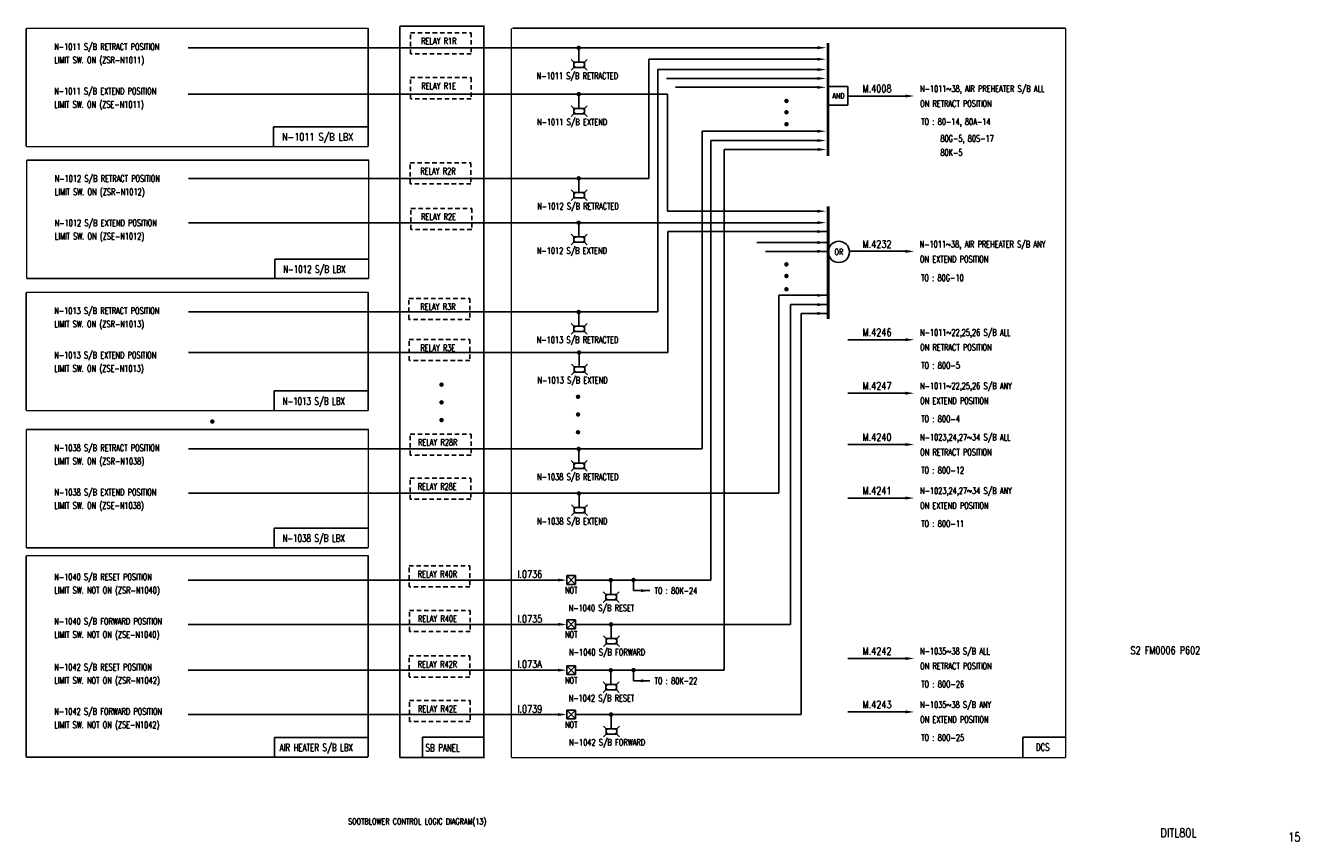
# Model space of a CAD drawing. Extents: x 30 to 460, y -301 to -25.
import ezdxf
from ezdxf.enums import TextEntityAlignment as Align

# ---------------------------------------------------------------- set-up
doc = ezdxf.new("R2010")
doc.units = 0
doc.header["$MEASUREMENT"] = 0
doc.linetypes.add('CENTER', pattern=[20, 8.8, -1, 0.4, -1, 8.8])
doc.linetypes.add('HIDDEN', pattern=[4, 1.5, -1, 1.5])
for name, color, linetype in [('CEN', 1, 'CENTER'), ('CON', 4, 'CONTINUOUS'), ('DCS', 7, 'CONTINUOUS'), ('HID', 2, 'HIDDEN')]:
    doc.layers.add(name, color=color, linetype=linetype)
doc.styles.add('ROMANS', font='romans', dxfattribs={"width": 0.8})

# ---------------------------------------------------------------- blocks, each defined once
blk = doc.blocks.new('LEADER')
at = {"layer": 'CON'}
blk.add_solid([(0.85, -0.57), (0.85, -1.57), (3.85, -1.07)], dxfattribs=at)

msp = doc.modelspace()

# ---------------------------------------------------------------- linework, layer by layer
at = {"layer": 'CEN', "const_width": 0.5}
for points in [[(156.14, -272.74), (184.55, -272.74), (184.55, -25.47), (156.14, -25.47)], [(156.14, -25.47), (156.14, -272.74)], [(29.78, -26.19), (145.57, -26.19)], [(29.78, -26.2), (29.78, -66.24)], [(145.43, -26.2), (145.43, -66.22)], [(193.87, -272.79), (193.87, -26.19)], [(194.19, -26.12), (381.29, -26.12)], [(381.29, -26.15), (381.29, -272.79)], [(145.43, -66.21), (29.78, -66.21)], [(29.95, -70.75), (145.75, -70.75)], [(29.95, -70.77), (29.95, -110.81)], [(145.6, -70.76), (145.6, -110.78)], [(145.6, -110.78), (29.95, -110.78)], [(29.79, -115.45), (145.58, -115.45)], [(29.79, -115.47), (29.79, -155.5)], [(145.44, -115.46), (145.44, -155.48)], [(145.44, -155.47), (29.79, -155.47)], [(29.81, -161.8), (145.6, -161.8)], [(29.81, -161.82), (29.81, -201.86)], [(145.46, -161.81), (145.46, -201.83)], [(145.46, -201.83), (29.81, -201.83)], [(29.79, -204.5), (29.79, -272.61)], [(29.79, -204.51), (145.58, -204.51)], [(145.44, -204.52), (145.44, -272.59)], [(145.43, -272.59), (29.79, -272.59)], [(381.29, -272.79), (193.87, -272.79)]]:
    msp.add_lwpolyline(points, dxfattribs=at)
at = {"layer": 'CON'}
for p, q in [((84.61, -32.74), (298.14, -32.74)), ((216.68, -37.59), (216.68, -32.58)), ((214.99, -37.59), (214.09, -36.69)), ((218.59, -37.59), (214.99, -37.59)), ((214.99, -37.59), (214.99, -39.39)), ((218.59, -37.59), (219.49, -36.69)), ((218.59, -39.39), (218.59, -37.59)), ((240.37, -36.63), (240.37, -76.94)), ((240.37, -36.63), (298.26, -36.63)), ((214.99, -39.39), (214.09, -40.29)), ((214.99, -39.39), (218.59, -39.39)), ((218.59, -39.39), (219.49, -40.29)), ((243.37, -40.13), (243.37, -122.06)), ((243.37, -40.13), (298.38, -40.13)), ((246.37, -43.13), (298.01, -43.13)), ((249.37, -46.13), (298.38, -46.13)), ((307.61, -45.85), (301.26, -45.85)), ((307.61, -45.85), (307.61, -52.15)), ((246.67, -48.41), (84.61, -48.41)), ((216.69, -53.26), (216.69, -48.25)), ((246.67, -88.04), (246.67, -48.48)), ((328.56, -49.08), (307.6, -49.08)), ((215, -53.26), (214.1, -52.36)), ((215, -55.06), (214.1, -55.96)), ((218.6, -53.26), (215, -53.26)), ((215, -53.26), (215, -55.06)), ((215, -55.06), (218.6, -55.06)), ((218.6, -53.26), (219.5, -52.36)), ((218.6, -55.06), (218.6, -53.26)), ((218.6, -55.06), (219.5, -55.96)), ((307.61, -52.15), (301.26, -52.15)), ((258.37, -60.98), (258.37, -168.36)), ((258.37, -60.98), (298.14, -60.98)), ((261.37, -64.13), (261.37, -212.71)), ((261.37, -64.13), (298.14, -64.13)), ((265.83, -67.13), (298.63, -67.13)), ((265.83, -243.18), (265.83, -67.13)), ((84.66, -76.94), (240.37, -76.94)), ((216.68, -81.72), (216.68, -76.71)), ((214.99, -81.72), (214.09, -80.82)), ((218.59, -81.72), (214.99, -81.72)), ((214.99, -81.72), (214.99, -83.52)), ((218.59, -81.72), (219.49, -80.82)), ((218.59, -83.52), (218.59, -81.72)), ((214.99, -83.52), (214.09, -84.42)), ((214.99, -83.52), (218.59, -83.52)), ((218.59, -83.52), (219.49, -84.42)), ((298.11, -88.04), (246.67, -88.04)), ((297.87, -91.94), (84.66, -91.94)), ((216.67, -96.73), (216.67, -91.72)), ((214.98, -96.73), (214.08, -95.83)), ((214.98, -98.53), (214.08, -99.43)), ((218.58, -96.73), (214.98, -96.73)), ((214.98, -96.73), (214.98, -98.53)), ((214.98, -98.53), (218.58, -98.53)), ((218.58, -96.73), (219.48, -95.83)), ((218.58, -98.53), (218.58, -96.73)), ((218.58, -98.53), (219.48, -99.43)), ((246.79, -94.88), (300.48, -94.88)), ((246.79, -94.88), (246.79, -135.77)), ((276.85, -98.6), (300.48, -98.6)), ((279.85, -101.6), (300.48, -101.6)), ((328.56, -101.56), (308.24, -101.56)), ((284.32, -116.46), (284.32, -183.36)), ((284.32, -116.46), (300.48, -116.46)), ((288.26, -119.6), (288.26, -227.71)), ((288.26, -119.6), (300.48, -119.6)), ((84.65, -122.06), (243.37, -122.06)), ((216.68, -126.9), (216.68, -121.89)), ((291.85, -122.6), (300.48, -122.6)), ((291.85, -122.6), (291.85, -258.18)), ((214.99, -126.9), (214.09, -126)), ((214.99, -128.7), (214.09, -129.6)), ((218.59, -126.9), (214.99, -126.9)), ((214.99, -126.9), (214.99, -128.7)), ((214.99, -128.7), (218.59, -128.7)), ((218.59, -126.9), (219.49, -126)), ((218.59, -128.7), (218.59, -126.9)), ((218.59, -128.7), (219.49, -129.6)), ((328.56, -131.48), (307.6, -131.48)), ((246.79, -135.77), (84.65, -135.77)), ((216.82, -140.59), (216.82, -135.58)), ((215.13, -140.59), (214.23, -139.69)), ((218.73, -140.59), (215.13, -140.59)), ((215.13, -140.59), (215.13, -142.39)), ((218.73, -140.59), (219.63, -139.69)), ((218.73, -142.39), (218.73, -140.59)), ((215.13, -142.39), (214.23, -143.29)), ((215.13, -142.39), (218.73, -142.39)), ((218.73, -142.39), (219.63, -143.29)), ((328.56, -149.56), (307.6, -149.56)), ((328.56, -166.92), (307.6, -166.92)), ((84.62, -168.36), (258.37, -168.36)), ((216.68, -173.21), (216.68, -168.2)), ((214.99, -173.21), (214.09, -172.31)), ((214.99, -175.01), (214.09, -175.91)), ((218.59, -173.21), (214.99, -173.21)), ((214.99, -173.21), (214.99, -175.01)), ((214.99, -175.01), (218.59, -175.01)), ((218.59, -173.21), (219.49, -172.31)), ((218.59, -175.01), (218.59, -173.21)), ((218.59, -175.01), (219.49, -175.91)), ((284.32, -183.36), (84.63, -183.36)), ((216.75, -188.23), (216.75, -183.23)), ((328.56, -185.01), (307.6, -185.01)), ((215.06, -188.23), (214.16, -187.33)), ((218.66, -188.23), (215.06, -188.23)), ((215.06, -188.23), (215.06, -190.03)), ((218.66, -188.23), (219.56, -187.33)), ((218.66, -190.03), (218.66, -188.23)), ((215.06, -190.03), (214.16, -190.93)), ((215.06, -190.03), (218.66, -190.03)), ((218.66, -190.03), (219.56, -190.93)), ((84.61, -212.71), (211.37, -212.71)), ((212.59, -211.21), (215.59, -211.21)), ((215.59, -211.21), (212.59, -214.21)), ((212.59, -211.21), (215.59, -214.21)), ((212.59, -214.21), (212.59, -211.21)), ((215.59, -214.21), (212.59, -214.21)), ((215.59, -211.21), (215.59, -214.21)), ((261.37, -212.71), (215.59, -212.71)), ((227.52, -217.57), (227.52, -212.56)), ((235.16, -216.31), (235.16, -212.71)), ((225.83, -217.57), (224.93, -216.67)), ((225.83, -219.37), (224.93, -220.27)), ((229.43, -217.57), (225.83, -217.57)), ((225.83, -217.57), (225.83, -219.37)), ((225.83, -219.37), (229.43, -219.37)), ((229.43, -217.57), (230.33, -216.67)), ((229.43, -219.37), (229.43, -217.57)), ((229.43, -219.37), (230.33, -220.27)), ((240.7, -216.31), (235.16, -216.31)), ((211.37, -227.71), (84.61, -227.71)), ((212.59, -226.21), (215.59, -226.21)), ((215.59, -226.21), (212.59, -229.21)), ((212.59, -226.21), (215.59, -229.21)), ((212.59, -229.21), (212.59, -226.21)), ((215.59, -226.21), (215.59, -229.21)), ((288.26, -227.71), (215.59, -227.71)), ((227.58, -232.5), (227.58, -227.71)), ((215.59, -229.21), (212.59, -229.21)), ((225.89, -232.5), (224.99, -231.6)), ((229.49, -232.5), (230.39, -231.6)), ((225.89, -234.3), (224.99, -235.2)), ((229.49, -232.5), (225.89, -232.5)), ((225.89, -232.5), (225.89, -234.3)), ((225.89, -234.3), (229.49, -234.3)), ((229.49, -234.3), (229.49, -232.5)), ((229.49, -234.3), (230.39, -235.2)), ((328.56, -239.25), (307.6, -239.25)), ((84.61, -243.18), (211.11, -243.18)), ((212.59, -241.68), (215.59, -241.68)), ((215.59, -241.68), (212.59, -244.68)), ((212.59, -241.68), (215.59, -244.68)), ((212.59, -244.68), (212.59, -241.68)), ((215.59, -244.68), (212.59, -244.68)), ((215.59, -241.68), (215.59, -244.68)), ((265.83, -243.18), (215.59, -243.18)), ((227.52, -248.05), (227.52, -243.04)), ((235.16, -246.79), (235.16, -243.18)), ((225.83, -248.05), (224.93, -247.15)), ((229.43, -248.05), (225.83, -248.05)), ((225.83, -248.05), (225.83, -249.85)), ((229.43, -248.05), (230.33, -247.15)), ((229.43, -249.85), (229.43, -248.05)), ((240.7, -246.79), (235.16, -246.79)), ((225.83, -249.85), (224.93, -250.75)), ((225.83, -249.85), (229.43, -249.85)), ((229.43, -249.85), (230.33, -250.75)), ((211.27, -258.18), (84.61, -258.18)), ((212.59, -256.68), (215.59, -256.68)), ((215.59, -256.68), (212.59, -259.68)), ((212.59, -256.68), (215.59, -259.68)), ((212.59, -259.68), (212.59, -256.68)), ((215.59, -256.68), (215.59, -259.68)), ((291.85, -258.18), (215.59, -258.18)), ((227.58, -262.98), (227.58, -258.18)), ((328.56, -257.33), (307.6, -257.33)), ((215.59, -259.68), (212.59, -259.68)), ((225.89, -262.98), (224.99, -262.08)), ((229.49, -262.98), (230.39, -262.08)), ((225.89, -264.78), (224.99, -265.68)), ((229.49, -262.98), (225.89, -262.98)), ((225.89, -262.98), (225.89, -264.78)), ((225.89, -264.78), (229.49, -264.78)), ((229.49, -264.78), (229.49, -262.98)), ((229.49, -264.78), (230.39, -265.68))]:
    msp.add_line(p, q, dxfattribs=at)
at = {"layer": 'CON', "color": 1}
for p, q in [((145.25, -59.45), (113.46, -59.45)), ((113.46, -59.45), (113.46, -66.09)), ((145.62, -104.19), (113.83, -104.19)), ((113.83, -104.19), (113.83, -110.83)), ((145.43, -148.8), (113.64, -148.8)), ((113.64, -148.8), (113.64, -155.44)), ((145.41, -195.16), (113.62, -195.16)), ((113.62, -195.16), (113.62, -201.8)), ((145.53, -265.93), (113.74, -265.93)), ((113.74, -265.93), (113.74, -272.57)), ((184.43, -265.89), (163.76, -265.89)), ((163.76, -265.89), (163.76, -272.71)), ((381.16, -265.85), (366.88, -265.85)), ((366.89, -265.86), (366.89, -272.54))]:
    msp.add_line(p, q, dxfattribs=at)
at = {"layer": 'CON', "const_width": 0.75}
for points in [[(216.26, -32.78, 1), (217.01, -32.78, 1)], [(216.27, -48.45, 1), (217.02, -48.45, 1)], [(286.52, -50.74, 1), (287.27, -50.74, 1)], [(286.52, -54.57, 1), (287.27, -54.57, 1)], [(286.52, -58.61, 1), (287.27, -58.61, 1)], [(216.26, -76.91, 1), (217.01, -76.91, 1)], [(216.24, -91.92, 1), (216.99, -91.92, 1)], [(286.5, -105.99, 1), (287.25, -105.99, 1)], [(286.5, -109.92, 1), (287.25, -109.92, 1)], [(286.5, -114.41, 1), (287.25, -114.41, 1)], [(216.26, -122.09, 1), (217.01, -122.09, 1)], [(216.4, -135.78, 1), (217.15, -135.78, 1)], [(169.86, -146.65, 1), (170.61, -146.65, 1)], [(216.03, -150.75, 1), (216.78, -150.75, 1)], [(169.86, -152.65, 1), (170.61, -152.65, 1)], [(92.36, -159.14, 1), (93.11, -159.14, 1)], [(169.86, -158.65, 1), (170.61, -158.65, 1)], [(216.03, -156.75, 1), (216.78, -156.75, 1)], [(216.03, -162.75, 1), (216.78, -162.75, 1)], [(216.26, -168.4, 1), (217.01, -168.4, 1)], [(216.33, -183.43, 1), (217.08, -183.43, 1)], [(227.1, -212.76, 1), (227.85, -212.76, 1)], [(234.78, -212.71, 1), (235.53, -212.71, 1)], [(227.2, -227.71, 1), (227.95, -227.71, 1)], [(227.1, -243.24, 1), (227.85, -243.24, 1)], [(234.78, -243.18, 1), (235.53, -243.18, 1)], [(227.2, -258.18, 1), (227.95, -258.18, 1)]]:
    msp.add_lwpolyline(points, format="xyb", close=True, dxfattribs=at)
at = {"layer": 'CON', "const_width": 1}
for points in [[(300.94, -31.14), (300.94, -69.39)], [(300.97, -86.39), (300.97, -124.43)]]:
    msp.add_lwpolyline(points, dxfattribs=at)
at = {"layer": 'CON'}
msp.add_circle((304.61, -101.77), 3.6, dxfattribs=at)
for points in [[(297.36, -32.24), (297.36, -33.24), (300.36, -32.74)], [(215.89, -37.59), (214.99, -37.59), (214.99, -38.49)], [(214.99, -38.49), (214.99, -39.39), (215.89, -39.39)], [(217.69, -37.59), (218.59, -37.59), (218.59, -38.49)], [(218.59, -38.49), (218.59, -39.39), (217.69, -39.39)], [(297.29, -36.13), (297.29, -37.13), (300.29, -36.63)], [(297.29, -39.63), (297.29, -40.63), (300.29, -40.13)], [(297.29, -42.63), (297.29, -43.63), (300.29, -43.13)], [(297.29, -45.63), (297.29, -46.63), (300.29, -46.13)], [(327.14, -48.57), (327.14, -49.57), (330.14, -49.07)], [(215.9, -53.26), (215, -53.26), (215, -54.16)], [(215, -54.16), (215, -55.06), (215.9, -55.06)], [(217.7, -53.26), (218.6, -53.26), (218.6, -54.16)], [(218.6, -54.16), (218.6, -55.06), (217.7, -55.06)], [(297.29, -60.48), (297.29, -61.48), (300.29, -60.98)], [(297.29, -63.63), (297.29, -64.63), (300.29, -64.13)], [(297.43, -66.64), (297.43, -67.64), (300.43, -67.14)], [(215.89, -81.72), (214.99, -81.72), (214.99, -82.62)], [(217.69, -81.72), (218.59, -81.72), (218.59, -82.62)], [(214.99, -82.62), (214.99, -83.52), (215.89, -83.52)], [(218.59, -82.62), (218.59, -83.52), (217.69, -83.52)], [(297.31, -87.51), (297.31, -88.51), (300.31, -88.01)], [(297.31, -91.38), (297.31, -92.38), (300.31, -91.88)], [(297.31, -94.38), (297.31, -95.38), (300.31, -94.88)], [(215.88, -96.73), (214.98, -96.73), (214.98, -97.63)], [(214.98, -97.63), (214.98, -98.53), (215.88, -98.53)], [(217.68, -96.73), (218.58, -96.73), (218.58, -97.63)], [(218.58, -97.63), (218.58, -98.53), (217.68, -98.53)], [(297.31, -98.1), (297.31, -99.1), (300.31, -98.6)], [(297.31, -101.1), (297.31, -102.1), (300.31, -101.6)], [(327.14, -101.11), (327.14, -102.11), (330.14, -101.61)], [(297.31, -115.96), (297.31, -116.96), (300.31, -116.46)], [(297.31, -119.1), (297.31, -120.1), (300.31, -119.6)], [(297.31, -122.1), (297.31, -123.1), (300.31, -122.6)], [(215.89, -126.9), (214.99, -126.9), (214.99, -127.8)], [(214.99, -127.8), (214.99, -128.7), (215.89, -128.7)], [(217.69, -126.9), (218.59, -126.9), (218.59, -127.8)], [(218.59, -127.8), (218.59, -128.7), (217.69, -128.7)], [(327.14, -130.97), (327.14, -131.97), (330.14, -131.47)], [(216.03, -140.59), (215.13, -140.59), (215.13, -141.49)], [(215.13, -141.49), (215.13, -142.39), (216.03, -142.39)], [(217.83, -140.59), (218.73, -140.59), (218.73, -141.49)], [(218.73, -141.49), (218.73, -142.39), (217.83, -142.39)], [(327.14, -149.06), (327.14, -150.06), (330.14, -149.56)], [(327.14, -166.42), (327.14, -167.42), (330.14, -166.92)], [(215.89, -173.21), (214.99, -173.21), (214.99, -174.11)], [(214.99, -174.11), (214.99, -175.01), (215.89, -175.01)], [(217.69, -173.21), (218.59, -173.21), (218.59, -174.11)], [(218.59, -174.11), (218.59, -175.01), (217.69, -175.01)], [(327.14, -184.5), (327.14, -185.5), (330.14, -185)], [(215.96, -188.23), (215.06, -188.23), (215.06, -189.13)], [(215.06, -189.13), (215.06, -190.03), (215.96, -190.03)], [(217.76, -188.23), (218.66, -188.23), (218.66, -189.13)], [(218.66, -189.13), (218.66, -190.03), (217.76, -190.03)], [(226.73, -217.57), (225.83, -217.57), (225.83, -218.47)], [(225.83, -218.47), (225.83, -219.37), (226.73, -219.37)], [(228.53, -217.57), (229.43, -217.57), (229.43, -218.47)], [(229.43, -218.47), (229.43, -219.37), (228.53, -219.37)], [(237.7, -215.81), (237.7, -216.81), (240.7, -216.31)], [(226.79, -232.5), (225.89, -232.5), (225.89, -233.4)], [(225.89, -233.4), (225.89, -234.3), (226.79, -234.3)], [(228.59, -232.5), (229.49, -232.5), (229.49, -233.4)], [(229.49, -233.4), (229.49, -234.3), (228.59, -234.3)], [(327.14, -238.74), (327.14, -239.74), (330.14, -239.24)], [(226.73, -248.05), (225.83, -248.05), (225.83, -248.95)], [(225.83, -248.95), (225.83, -249.85), (226.73, -249.85)], [(228.53, -248.05), (229.43, -248.05), (229.43, -248.95)], [(229.43, -248.95), (229.43, -249.85), (228.53, -249.85)], [(237.7, -246.29), (237.7, -247.29), (240.7, -246.79)], [(327.14, -256.82), (327.14, -257.82), (330.14, -257.32)], [(226.79, -262.98), (225.89, -262.98), (225.89, -263.88)], [(225.89, -263.88), (225.89, -264.78), (226.79, -264.78)], [(228.59, -262.98), (229.49, -262.98), (229.49, -263.88)], [(229.49, -263.88), (229.49, -264.78), (228.59, -264.78)]]:
    msp.add_solid(points, dxfattribs=at)
at = {"layer": 'HID'}
for p, q in [((159.74, -27.69), (180.29, -27.69)), ((159.74, -34.8), (159.74, -27.69)), ((180.29, -27.69), (180.29, -34.8)), ((180.29, -34.8), (159.74, -34.8)), ((159.77, -42.85), (180.32, -42.85)), ((159.77, -49.96), (159.77, -42.85)), ((180.32, -42.85), (180.32, -49.96)), ((180.32, -49.97), (159.77, -49.97)), ((159.62, -71.67), (180.17, -71.67)), ((159.62, -78.77), (159.62, -71.67)), ((180.17, -71.67), (180.17, -78.77)), ((180.17, -78.78), (159.62, -78.78)), ((159.9, -87.08), (180.45, -87.08)), ((159.9, -94.18), (159.9, -87.08)), ((180.45, -87.08), (180.45, -94.18)), ((180.45, -94.19), (159.9, -94.19)), ((159.22, -117.5), (179.77, -117.5)), ((159.22, -124.6), (159.22, -117.5)), ((179.77, -117.5), (179.77, -124.6)), ((179.77, -124.61), (159.22, -124.61)), ((159.25, -131.41), (179.8, -131.41)), ((159.25, -138.51), (159.25, -131.41)), ((179.8, -131.41), (179.8, -138.51)), ((179.8, -138.52), (159.25, -138.52)), ((159.69, -163.36), (180.24, -163.36)), ((159.69, -170.46), (159.69, -163.36)), ((180.24, -163.36), (180.24, -170.46)), ((180.24, -170.47), (159.69, -170.47)), ((159.6, -178.28), (180.15, -178.28)), ((159.6, -185.38), (159.6, -178.28)), ((180.15, -178.28), (180.15, -185.38)), ((180.15, -185.39), (159.6, -185.39)), ((159.29, -207.92), (179.84, -207.92)), ((159.29, -215.02), (159.29, -207.92)), ((179.84, -207.92), (179.84, -215.02)), ((179.84, -215.03), (159.29, -215.03)), ((159.38, -222.98), (179.93, -222.98)), ((159.38, -230.08), (159.38, -222.98)), ((179.93, -222.98), (179.93, -230.08)), ((179.93, -230.09), (159.38, -230.09)), ((159.29, -238.4), (179.84, -238.4)), ((159.29, -245.5), (159.29, -238.4)), ((179.84, -238.4), (179.84, -245.5)), ((179.84, -245.51), (159.29, -245.51)), ((159.38, -253.46), (179.93, -253.46)), ((159.38, -260.56), (159.38, -253.46)), ((179.93, -253.46), (179.93, -260.56)), ((179.93, -260.57), (159.38, -260.57))]:
    msp.add_line(p, q, dxfattribs=at)

# ---------------------------------------------------------------- block references
at = {"layer": 'CON'}
for p in [(208.73, -211.65), (208.73, -226.65), (208.73, -242.13), (208.73, -257.13)]:
    msp.add_blockref('LEADER', p, dxfattribs=at)

# ---------------------------------------------------------------- texts
at = {"layer": 'CON', "style": 'ROMANS', "width": 0.7}
for s, p in [('RELAY R1R', (163.36, -32.25)), ('N-1011 S/B RETRACT POSITION', (39.27, -34.17)), ('LIMIT SW. ON (ZSR-N1011)', (39.27, -38.67)), ('N-1011 S/B RETRACTED', (202.4, -44.03)), ('N-1011 S/B EXTEND POSITION', (39.27, -49.17)), ('RELAY R1E', (163.39, -47.42)), ('N-1011~38, AIR PREHEATER S/B ALL', (332.09, -48.37)), ('LIMIT SW. ON (ZSE-N1011)', (39.27, -53.67)), ('ON RETRACT POSITION', (332.09, -53.41)), ('N-1011 S/B EXTEND', (202.53, -59.62)), ('TO : 80-14, 80A-14', (332.48, -59.51)), ('80G-5, 80S-17', (338.95, -65.18)), ('80K-5', (338.95, -69.94)), ('N-1012 S/B RETRACT POSITION', (39.44, -78.74)), ('RELAY R2R', (163.07, -76.23)), ('LIMIT SW. ON (ZSR-N1012)', (39.44, -83.24)), ('N-1012 S/B RETRACTED', (202.61, -88.09)), ('RELAY R2E', (163.35, -91.64)), ('N-1012 S/B EXTEND POSITION', (39.44, -93.74)), ('LIMIT SW. ON (ZSE-N1012)', (39.44, -98.24)), ('N-1011~38, AIR PREHEATER S/B ANY', (331.93, -100.94)), ('N-1012 S/B EXTEND', (202.48, -103.1)), ('ON EXTEND POSITION', (332.02, -105.99)), ('TO : 80G-10', (332.41, -112.31)), ('N-1013 S/B RETRACT POSITION', (39.28, -123.43)), ('RELAY R3R', (163.07, -122.06)), ('LIMIT SW. ON (ZSR-N1013)', (39.28, -127.93)), ('N-1011~22,25,26 S/B ALL', (332.09, -130.77)), ('RELAY R3E', (163.1, -135.97)), ('N-1013 S/B RETRACTED', (202.47, -133.26)), ('ON RETRACT POSITION', (332.09, -135.8)), ('N-1013 S/B EXTEND POSITION', (39.28, -138.43)), ('LIMIT SW. ON (ZSE-N1013)', (39.28, -142.93)), ('TO : 80O-5', (332.48, -141.91)), ('N-1013 S/B EXTEND', (202.7, -146.92)), ('N-1011~22,25,26 S/B ANY', (332.09, -148.85)), ('ON EXTEND POSITION', (332.09, -153.89)), ('TO : 80O-4', (332.48, -159.99)), ('N-1023,24,27~34 S/B ALL', (332.09, -166.21)), ('N-1038 S/B RETRACT POSITION', (39.3, -169.79)), ('RELAY R28R', (162.29, -167.92)), ('LIMIT SW. ON (ZSR-N1038)', (39.3, -174.29)), ('ON RETRACT POSITION', (332.09, -171.25)), ('N-1038 S/B RETRACTED', (202.53, -179.58)), ('TO : 80O-12', (332.48, -177.35)), ('RELAY R28E', (162.2, -182.84)), ('N-1038 S/B EXTEND POSITION', (39.3, -184.79)), ('N-1023,24,27~34 S/B ANY', (332.09, -184.29)), ('LIMIT SW. ON (ZSE-N1038)', (39.3, -189.29)), ('ON EXTEND POSITION', (332.09, -189.33)), ('N-1038 S/B EXTEND', (202.58, -194.6)), ('TO : 80O-11', (332.48, -195.43)), ('N-1040 S/B RESET POSITION', (39.28, -213.43)), ('RELAY R40R', (162.17, -212.48)), ('LIMIT SW. NOT ON (ZSR-N1040)', (39.28, -217.93)), ('NOT', (212.01, -217.9)), ('TO : 80K-24', (242.31, -218.09)), ('N-1040 S/B RESET', (213.25, -223.93)), ('N-1040 S/B FORWARD POSITION', (39.28, -228.43)), ('RELAY R40E', (162.27, -227.54)), ('LIMIT SW. NOT ON (ZSE-N1040)', (39.28, -232.93)), ('NOT', (212.01, -232.9)), ('N-1040 S/B FORWARD', (213.41, -238.87)), ('N-1035~38 S/B ALL', (332.09, -238.54)), ('N-1042 S/B RESET POSITION', (39.28, -243.91)), ('RELAY R42R', (162.17, -242.96)), ('ON RETRACT POSITION', (332.09, -243.57)), ('LIMIT SW. NOT ON (ZSR-N1042)', (39.28, -248.41)), ('NOT', (212.01, -248.38)), ('TO : 80K-22', (242.31, -248.55)), ('TO : 80O-26', (332.48, -249.67)), ('N-1042 S/B RESET', (213.25, -254.41)), ('N-1035~38 S/B ANY', (332.09, -256.62)), ('N-1042 S/B FORWARD POSITION', (39.28, -258.91)), ('RELAY R42E', (162.27, -258.02)), ('LIMIT SW. NOT ON (ZSE-N1042)', (39.28, -263.41)), ('NOT', (212.01, -263.38)), ('ON EXTEND POSITION', (332.09, -261.65)), ('N-1042 S/B FORWARD', (213.41, -269.35)), ('TO : 80O-25', (332.48, -267.76))]:
    msp.add_text(s, height=2.2, dxfattribs=at).set_placement(p, align=Align.BOTTOM_LEFT)
at = {"layer": 'CON', "style": 'ROMANS', "width": 0.8}
for s, height, p in [('AND', 1.75, (304.46, -49)), ('OR', 2, (304.61, -101.77))]:
    msp.add_text(s, height=height, dxfattribs=at).set_placement(p, align=Align.MIDDLE)
at = {"layer": 'CON', "color": 1, "style": 'ROMANS'}
for s, width, p in [('N-1011 S/B LBX', 0.8, (116.31, -64.89)), ('N-1012 S/B LBX', 0.7, (116.68, -109.63)), ('N-1013 S/B LBX', 0.7, (116.49, -154.24)), ('N-1038 S/B LBX', 0.7, (116.47, -200.6)), ('AIR HEATER S/B LBX', 0.7, (115.44, -271.36)), ('SB PANEL', 0.7, (164.84, -271.42)), ('DCS', 0.7, (371.24, -271.27))]:
    msp.add_text(s, height=2.5, dxfattribs=dict(at, width=width)).set_placement(p, align=Align.BOTTOM_LEFT)
at = {"layer": 'CON', "lineweight": 9, "style": 'ROMANS', "width": 0.8}
msp.add_text('SOOTBLOWER CONTROL LOGIC DIAGRAM(13)', height=2, dxfattribs=at).set_placement((138.65, -294.33), align=Align.MIDDLE_LEFT)
for s, p in [('DITL80L', (413.37, -300.59)), ('15', (456.61, -302.02))]:
    msp.add_text(s, height=3, dxfattribs=at).set_placement(p, align=Align.BOTTOM_LEFT)
at = {"layer": 'DCS', "style": 'ROMANS', "width": 0.8}
for s, p in [('M.4008', (312.64, -48.58)), ('M.4232', (312.64, -101.15)), ('M.4246', (312.64, -130.98)), ('M.4247', (312.64, -149.06)), ('M.4240', (312.64, -166.42)), ('M.4241', (312.64, -184.5)), ('I.0736', (195.91, -212.74)), ('I.0735', (195.91, -227.85)), ('M.4242', (312.64, -238.74)), ('I.073A', (195.91, -243.14)), ('M.4243', (312.64, -256.83)), ('I.0739', (195.91, -258.32))]:
    msp.add_text(s, height=2.5, dxfattribs=at).set_placement(p, align=Align.BOTTOM_LEFT)
at = {"layer": 'DCS', "lineweight": 15, "style": 'ROMANS', "width": 0.8}
msp.add_text('S2 FM0006 P602', height=2.5, dxfattribs=at).set_placement((403.25, -238.49), align=Align.BOTTOM_LEFT)

doc.saveas('drawing.dxf')
